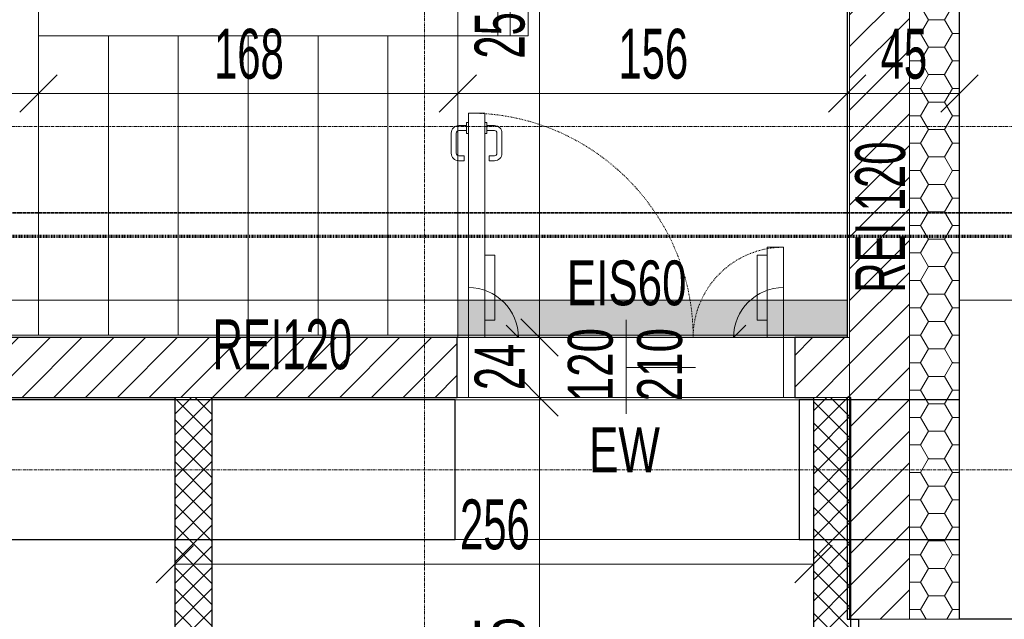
# Model space of a CAD drawing. Header units: millimetres. Extents: x -57334 to 14098, y -25409 to 16656.
# Tile 22 of 50: x -31455 to -27510, y 1776 to 4180. Entities that reach past the tile are written whole.
import ezdxf

# ---------------------------------------------------------------- set-up
doc = ezdxf.new("R2010")
doc.units = ezdxf.units.MM
for name, pattern in [('__FK_przerywana', [3.2004, 1.6002, -1.6002]), ('Kreska', [6.35, 3.175, -3.175]), ('Linia siatki', [22.225, 12.7, -3.175, 3.175, -3.175]), ('Ponad', [3.96875, 2.38125, -1.5875])]:
    doc.linetypes.add(name, pattern=pattern)
for name, color, linetype, lineweight in [('A-ANNO-DIMS', 7, 'Continuous', 5), ('A-ANNO-DIMS-100', 7, 'Continuous', 5), ('A-DETL-GENF', 7, 'Continuous', 5), ('A-DETL-MBND', 7, 'Continuous', 5), ('A-DOOR', 7, 'Continuous', 5), ('A-DOOR-FRAM', 7, 'Continuous', 18), ('A-DOOR-HDLN', 7, 'Kreska', 5), ('A-DOOR-IDEN', 7, 'Continuous', 5), ('A-FLOR', 7, 'Continuous', 5), ('A-FLOR-HRAL', 7, 'Continuous', 5), ('A-ROOF', 7, 'Continuous', 5), ('A-WALL', 7, 'Continuous', 5), ('A-WALL-IDEN', 7, 'Continuous', 5), ('A-WALL-PATT', 7, 'Continuous', 35), ('G-ANNO-SYMB', 7, 'Continuous', 5), ('S-GRID', 7, 'Continuous', 5), ('S-STRS', 7, 'Continuous', 5)]:
    doc.layers.add(name, color=color, linetype=linetype, lineweight=lineweight)
doc.layers.add('A-DETL', color=7, linetype='Continuous', lineweight=5, true_color=0x00a600)
doc.styles.add('Arial_5', font='arial.ttf', dxfattribs={"width": 0.6, "height": 200})
doc.styles.add('Arial_6', font='arial.ttf', dxfattribs={"width": 0.7, "height": 180})
doc.dimstyles.new('standard_wielkość_otworów', dxfattribs={"dimscale": 304.8, "dimtxt": 204.05188, "dimasz": 0.492126, "dimexe": 0.328084, "dimexo": 0.0625, "dimgap": 0, "dimtad": 1, "dimdec": 0, "dimlfac": 0.1, "dimzin": 0, "dimdsep": 46, "dimtxsty": 'Arial_5', "dimblk1": 'OBLIQUE', "dimblk2": 'OBLIQUE', "dimsah": 1, "dimcen": 0.09, "dimazin": 0, "dimtfac": 1, "dimtdec": 4, "dimtix": 1, "dimtmove": 0, "dimatfit": 3, "dimfxl": 0.328084, "dimfxlon": 1, "dimtvp": 1, "dimtolj": 1, "dimtzin": 0, "dimarcsym": 2})
pattern_1 = [(45, (0, 0), (-63.6396, 63.6396), [])]
pattern_2 = [(45, (0, 0), (-42.42641, 42.42641), []), (135, (0, 0), (-42.42641, -42.42641), [])]

# ---------------------------------------------------------------- blocks, each defined once
blk = doc.blocks.new('Typ poręczy górnej - Górna poręcz_wewnętrzny_-1799815-RZUT PIĘTRA II')
at = {"layer": 'A-FLOR-HRAL', "color": 252, "true_color": 0x838383}
for p, q in [((-29539, 4141), (-29539, 4215.6)), ((-29489, 4215.6), (-29489, 4141)), ((-29539, 4115.6), (-29539, 4141)), ((-29489, 4141), (-29489, 4115.6))]:
    blk.add_line(p, q, dxfattribs=at)
blk = doc.blocks.new('Typ poręczy górnej - Górna poręcz_wewnętrzny_-V7-RZUT PIĘTRA II')
at = {"layer": 'A-FLOR-HRAL', "color": 252, "true_color": 0x838383}
for p, q in [((-29539, 4215.6), (-29539, 4115.6)), ((-29489, 4215.6), (-29489, 4115.6))]:
    blk.add_line(p, q, dxfattribs=at)
blk = doc.blocks.new('ARC_DOOR_DOUBLE - ARC_DOOR_DOUBLE_120 x 210_EIS60-V8-RZUT PIĘTRA II')
at = {"layer": 'A-DETL-GENF'}
for p, q in [((-566, 450), (-526, 450)), ((-526, 450), (-526, 190)), ((566, 450), (526, 450)), ((526, 450), (526, 190)), ((-566, 190), (-526, 190)), ((-431, 120), (-480.5, 169.5)), ((431, 120), (480.5, 169.5)), ((566, 190), (526, 190))]:
    blk.add_line(p, q, dxfattribs=at)
for centre, start, end in [((-631, 120), 360, 90), ((631, 120), 90, 180)]:
    blk.add_arc(centre, 200, start, end, dxfattribs=at)
at = {"layer": 'A-DOOR'}
for p, q in [((-631, 1020), (-566, 1020)), ((-631, 1020), (-631, 120)), ((-566, 1020), (-566, 120)), ((-639, 970), (-670, 970)), ((-639, 950), (-670, 950)), ((-639, 982.5), (-631, 982.5)), ((-639, 937.5), (-639, 982.5)), ((-558, 982.5), (-566, 982.5)), ((-558, 937.5), (-558, 982.5)), ((-558, 970), (-527, 970)), ((-558, 950), (-527, 950)), ((-700, 858.6), (-700, 940)), ((-680, 858.6), (-680, 940)), ((-631, 937.5), (-639, 937.5)), ((-566, 937.5), (-558, 937.5)), ((-517, 858.6), (-517, 940)), ((-497, 858.6), (-497, 940)), ((-649, 848.6), (-670, 848.6)), ((-649, 828.6), (-670, 828.6)), ((-649, 828.6), (-649, 848.6)), ((-548, 828.6), (-548, 848.6)), ((-548, 848.6), (-527, 848.6)), ((-548, 828.6), (-527, 828.6)), ((631, 482), (566, 482)), ((566, 482), (566, 120)), ((631, 482), (631, 120)), ((-566, 120), (-631, 120)), ((566, 120), (631, 120))]:
    blk.add_line(p, q, dxfattribs=at)
for centre, radius, start, end in [((-670, 940), 30, 90, 180), ((-670, 940), 10, 90, 180), ((-527, 940), 30, 0, 90), ((-527, 940), 10, 0, 90), ((-670, 858.6), 30, 180, 270), ((-670, 858.6), 10, 180, 270), ((-527, 858.6), 30, 270, 0), ((-527, 858.6), 10, 270, 0)]:
    blk.add_arc(centre, radius, start, end, dxfattribs=at)
at = {"layer": 'A-DOOR-FRAM'}
for p, q in [((-631, 120), (-676, 120)), ((-676, 120), (-676, -120)), ((-631, -120), (-631, 120)), ((676, 120), (631, 120)), ((631, 120), (631, -120)), ((676, -120), (676, 120)), ((-676, -120), (-631, -120)), ((631, -120), (676, -120))]:
    blk.add_line(p, q, dxfattribs=at)
at = {"layer": 'A-DOOR-HDLN'}
for centre, radius, start, end in [((-631, 120), 900, 360, 90), ((631, 120), 362, 90, 180)]:
    blk.add_arc(centre, radius, start, end, dxfattribs=at)
blk = doc.blocks.new('ARC_DOOR TAG - ARC_DOOR_TAG_PB-1794621-RZUT PIĘTRA II')
at = {"layer": 'A-DOOR-IDEN'}
blk.add_line((0, -1.939), (0, 1.834), dxfattribs=at)
blk = doc.blocks.new('DIMBLOCK184-RZUT PIĘTRA II')
at = {"layer": 'A-ANNO-DIMS-100', "color": 250, "true_color": 0x303030, "transparency": 16777216}
for p, q in [((-29372.2, 5415.2), (-29447.2, 5490.2)), ((-29372.2, 5415.2), (-29472.2, 5415.2)), ((-29372.2, 5415.2), (-29372.2, 2905.6)), ((-29372.2, 5415.2), (-29297.2, 5340.2)), ((-29372.2, 5415.2), (-29272.2, 5415.2)), ((-29372.2, 2905.6), (-29447.2, 2980.6)), ((-29372.2, 2905.6), (-29472.2, 2905.6)), ((-29372.2, 2905.6), (-29297.2, 2830.6)), ((-29372.2, 2905.6), (-29272.2, 2905.6))]:
    blk.add_line(p, q, dxfattribs=at)
at = {"layer": 'A-ANNO-DIMS-100', "color": 0, "transparency": 16777216, "insert": (-29631.9, 4023.8), "char_height": 200, "width": 327.739, "attachment_point": 1, "rotation": 90, "line_spacing_factor": 0.941778, "style": 'Arial_5'}
blk.add_mtext('251', dxfattribs=at)
blk = doc.blocks.new('_Oblique')
at = {"color": 0, "linetype": 'ByBlock', "lineweight": -2}
blk.add_line((-0.5, -0.5), (0.5, 0.5), dxfattribs=at)
blk = doc.blocks.new('DIMBLOCK185-RZUT PIĘTRA II')
at = {"layer": 'A-ANNO-DIMS-100', "color": 250, "true_color": 0x303030, "transparency": 16777216}
for p, q in [((-29372.2, 2905.6), (-29447.2, 2980.6)), ((-29372.2, 2905.6), (-29472.2, 2905.6)), ((-29372.2, 2905.6), (-29372.2, 2665.6)), ((-29372.2, 2905.6), (-29297.2, 2830.6)), ((-29372.2, 2905.6), (-29272.2, 2905.6)), ((-29372.2, 2665.6), (-29447.2, 2740.6)), ((-29372.2, 2665.6), (-29472.2, 2665.6)), ((-29372.2, 2665.6), (-29297.2, 2590.6)), ((-29372.2, 2665.6), (-29272.2, 2665.6))]:
    blk.add_line(p, q, dxfattribs=at)
at = {"layer": 'A-ANNO-DIMS-100', "color": 0, "transparency": 16777216, "insert": (-29631.9, 2694.6), "char_height": 200, "width": 218.492, "attachment_point": 1, "rotation": 90, "line_spacing_factor": 0.941778, "style": 'Arial_5'}
blk.add_mtext('24', dxfattribs=at)
blk = doc.blocks.new('DIMBLOCK186-RZUT PIĘTRA II')
at = {"layer": 'A-ANNO-DIMS-100', "color": 250, "true_color": 0x303030, "transparency": 16777216}
for p, q in [((-29372.2, 2665.6), (-29447.2, 2740.6)), ((-29372.2, 2665.6), (-29472.2, 2665.6)), ((-29372.2, 2665.6), (-29372.2, 615.6)), ((-29372.2, 2665.6), (-29297.2, 2590.6)), ((-29372.2, 2665.6), (-29272.2, 2665.6)), ((-29372.2, 615.6), (-29447.2, 690.6)), ((-29372.2, 615.6), (-29472.2, 615.6)), ((-29372.2, 615.6), (-29297.2, 540.6)), ((-29372.2, 615.6), (-29272.2, 615.6))]:
    blk.add_line(p, q, dxfattribs=at)
at = {"layer": 'A-ANNO-DIMS-100', "color": 0, "transparency": 16777216, "insert": (-29631.9, 1504), "char_height": 200, "width": 327.739, "attachment_point": 1, "rotation": 90, "line_spacing_factor": 0.941778, "style": 'Arial_5'}
blk.add_mtext('205', dxfattribs=at)
blk = doc.blocks.new('DIMBLOCK190-RZUT PIĘTRA II')
at = {"layer": 'A-ANNO-DIMS-100', "color": 250, "true_color": 0x303030, "transparency": 16777216}
for p, q in [((-32899.4, 3883.8), (-32899.4, 3983.8)), ((-32899.4, 3883.8), (-32824.4, 3958.8)), ((-31379.4, 3883.8), (-31379.4, 3983.8)), ((-31379.4, 3883.8), (-31304.4, 3958.8)), ((-32899.4, 3883.8), (-32974.4, 3808.8)), ((-32899.4, 3883.8), (-31379.4, 3883.8)), ((-32899.4, 3883.8), (-32899.4, 3783.8)), ((-31379.4, 3883.8), (-31454.4, 3808.8)), ((-31379.4, 3883.8), (-31379.4, 3783.8))]:
    blk.add_line(p, q, dxfattribs=at)
at = {"layer": 'A-ANNO-DIMS-100', "color": 0, "transparency": 16777216, "insert": (-32276, 4143.4), "char_height": 200, "width": 327.739, "attachment_point": 1, "line_spacing_factor": 0.941778, "style": 'Arial_5'}
blk.add_mtext('152', dxfattribs=at)
blk = doc.blocks.new('DIMBLOCK191-RZUT PIĘTRA II')
at = {"layer": 'A-ANNO-DIMS-100', "color": 250, "true_color": 0x303030, "transparency": 16777216}
for p, q in [((-31379.4, 3883.8), (-31379.4, 3983.8)), ((-31379.4, 3883.8), (-31304.4, 3958.8)), ((-29699.4, 3883.8), (-29699.4, 3983.8)), ((-29699.4, 3883.8), (-29624.4, 3958.8)), ((-31379.4, 3883.8), (-31454.4, 3808.8)), ((-31379.4, 3883.8), (-29699.4, 3883.8)), ((-31379.4, 3883.8), (-31379.4, 3783.8)), ((-29699.4, 3883.8), (-29774.4, 3808.8)), ((-29699.4, 3883.8), (-29699.4, 3783.8))]:
    blk.add_line(p, q, dxfattribs=at)
at = {"layer": 'A-ANNO-DIMS-100', "color": 0, "transparency": 16777216, "insert": (-30676, 4143.4), "char_height": 200, "width": 327.739, "attachment_point": 1, "line_spacing_factor": 0.941778, "style": 'Arial_5'}
blk.add_mtext('168', dxfattribs=at)
blk = doc.blocks.new('DIMBLOCK192-RZUT PIĘTRA II')
at = {"layer": 'A-ANNO-DIMS-100', "color": 250, "true_color": 0x303030, "transparency": 16777216}
for p, q in [((-29699.4, 3883.8), (-29699.4, 3983.8)), ((-29699.4, 3883.8), (-29624.4, 3958.8)), ((-28139.4, 3883.8), (-28139.4, 3983.8)), ((-28139.4, 3883.8), (-28064.4, 3958.8)), ((-29699.4, 3883.8), (-29774.4, 3808.8)), ((-29699.4, 3883.8), (-28139.4, 3883.8)), ((-29699.4, 3883.8), (-29699.4, 3783.8)), ((-28139.4, 3883.8), (-28214.4, 3808.8)), ((-28139.4, 3883.8), (-28139.4, 3783.8))]:
    blk.add_line(p, q, dxfattribs=at)
at = {"layer": 'A-ANNO-DIMS-100', "color": 0, "transparency": 16777216, "insert": (-29056, 4143.4), "char_height": 200, "width": 327.739, "attachment_point": 1, "line_spacing_factor": 0.941778, "style": 'Arial_5'}
blk.add_mtext('156', dxfattribs=at)
blk = doc.blocks.new('DIMBLOCK193-RZUT PIĘTRA II')
at = {"layer": 'A-ANNO-DIMS-100', "color": 250, "true_color": 0x303030, "transparency": 16777216}
for p, q in [((-28139.4, 3883.8), (-28139.4, 3983.8)), ((-28139.4, 3883.8), (-28064.4, 3958.8)), ((-27689.4, 3883.8), (-27689.4, 3983.8)), ((-27689.4, 3883.8), (-27614.4, 3958.8)), ((-28139.4, 3883.8), (-28214.4, 3808.8)), ((-28139.4, 3883.8), (-27689.4, 3883.8)), ((-28139.4, 3883.8), (-28139.4, 3783.8)), ((-27689.4, 3883.8), (-27764.4, 3808.8)), ((-27689.4, 3883.8), (-27689.4, 3783.8))]:
    blk.add_line(p, q, dxfattribs=at)
at = {"layer": 'A-ANNO-DIMS-100', "color": 0, "transparency": 16777216, "insert": (-28005.5, 4143.4), "char_height": 200, "width": 218.492, "attachment_point": 1, "line_spacing_factor": 0.941778, "style": 'Arial_5'}
blk.add_mtext('45', dxfattribs=at)
blk = doc.blocks.new('DIMBLOCK194-RZUT PIĘTRA II')
at = {"layer": 'A-ANNO-DIMS-100', "color": 250, "true_color": 0x303030, "transparency": 16777216}
for p, q in [((-30833.4, 1996.6), (-30833.4, 2096.6)), ((-28274.4, 1996.6), (-28274.4, 2096.6)), ((-30833.4, 1996.6), (-30758.4, 2071.6)), ((-28274.4, 1996.6), (-28199.4, 2071.6)), ((-30833.4, 1996.6), (-30908.4, 1921.6)), ((-30833.4, 1996.6), (-28274.4, 1996.6)), ((-30833.4, 1996.6), (-30833.4, 1896.6)), ((-28274.4, 1996.6), (-28349.4, 1921.6)), ((-28274.4, 1996.6), (-28274.4, 1896.6))]:
    blk.add_line(p, q, dxfattribs=at)
at = {"layer": 'A-ANNO-DIMS-100', "color": 0, "transparency": 16777216, "insert": (-29690.5, 2256.3), "char_height": 200, "width": 327.739, "attachment_point": 1, "line_spacing_factor": 0.941778, "style": 'Arial_5'}
blk.add_mtext('256', dxfattribs=at)

msp = doc.modelspace()

# ---------------------------------------------------------------- hatches: boundary and pattern name
at = {"layer": 'A-DETL-MBND', "true_color": 0xfefefe}
msp.add_hatch(color=7, dxfattribs=at).paths.add_polyline_path([(-29699.4, 2905.6), (-28139.4, 2905.6), (-28139.4, 2915.6), (-29699.4, 2915.6)])
at = {"layer": 'A-WALL-PATT', "lineweight": 5}
h = msp.add_hatch(dxfattribs=at)
h.set_pattern_fill('FP_3', color=256, style=0, pattern_type=2)
h.set_pattern_definition([(0, (0, 0), (95.25, 54.993), [63.5, -127]), (120, (0, 0), (-95.25034, 54.99242), [63.5, -127]), (60, (0, 0), (-0.00034, 109.98542), [0, -127, 63.5, 0])])
h.paths.add_polyline_path([(-27843.4, 1775.6), (-27689.4, 1775.6), (-27689.4, 5665.2), (-27889.4, 5665.2), (-27889.4, 1775.6)])
at = {"layer": 'A-WALL-PATT', "lineweight": 5, "true_color": 0x787878}
h = msp.add_hatch(dxfattribs=at)
h.set_pattern_fill('FP_4', color=8, style=0, pattern_type=2)
h.set_pattern_definition(pattern_1)
h.paths.add_polyline_path([(-28129.4, 1775.6), (-27889.4, 1775.6), (-27889.4, 5425.2), (-28129.4, 5425.2), (-28129.4, 2240.1)])
at = {"layer": 'A-WALL-PATT', "lineweight": 5}
h = msp.add_hatch(dxfattribs=at)
h.set_pattern_fill('FP_4', color=256, style=0, pattern_type=2)
h.set_pattern_definition(pattern_1)
h.paths.add_polyline_path([(-28349.4, 2665.6), (-28129.4, 2665.6), (-28129.4, 2905.6), (-28349.4, 2905.6), (-28349.4, 2837.5)])
h.paths.add_polyline_path([(-29701.4, 2665.6), (-29701.4, 2905.6), (-32909.4, 2905.6), (-32909.4, 2665.6), (-30683.4, 2665.6)])
at = {"layer": 'A-WALL-PATT', "lineweight": 5, "true_color": 0x008000}
h = msp.add_hatch(dxfattribs=at)
h.set_pattern_fill('FP_5', color=96, style=0, pattern_type=2)
h.set_pattern_definition(pattern_2)
h.paths.add_polyline_path([(-30683.4, -334.4), (-30683.4, 2665.6), (-30833.4, 2665.6), (-30833.4, -334.4)])
h = msp.add_hatch(dxfattribs=at)
h.set_pattern_fill('FP_5', color=96, style=0, pattern_type=2)
h.set_pattern_definition(pattern_2)
h.paths.add_polyline_path([(-28274.4, 465.6), (-28124.4, 465.6), (-28124.4, 2665.6), (-28274.4, 2665.6), (-28274.4, 615.6)])
at = {"layer": 'S-STRS', "true_color": 0xfefefe}
msp.add_hatch(color=7, dxfattribs=at).paths.add_polyline_path([(-28139.4, 2915.6), (-28139.4, 3055.6), (-29699.4, 3055.6), (-29699.4, 2915.6), (-29052.7, 2915.6)])

# ---------------------------------------------------------------- linework, layer by layer
at = {"layer": 'A-DETL', "color": 6, "linetype": '__FK_przerywana', "lineweight": 35, "true_color": 0xff00ff}
msp.add_line((-25443.4, 3405.6), (-36113.4, 3405.6), dxfattribs=at)
at = {"layer": 'A-DOOR-IDEN'}
msp.add_line((-29025.4, 2785.6), (-28747.4, 2785.6), dxfattribs=at)
at = {"layer": 'A-FLOR', "color": 252, "true_color": 0x838383}
for p, q in [((-29699.4, 2905.6), (-29699.4, 5415.2)), ((-32899.4, 3055.6), (-28139.4, 3055.6))]:
    msp.add_line(p, q, dxfattribs=at)
at = {"layer": 'A-ROOF'}
msp.add_line((-4293.4, 3055.6), (-27689.4, 3055.6), dxfattribs=at)
at = {"layer": 'A-WALL', "lineweight": 25}
for p, q in [((-27689.4, 1775.6), (-27689.4, 5865.2)), ((-28139.4, 5415.2), (-28139.4, 2905.6)), ((-29701.4, 2905.6), (-32899.4, 2905.6)), ((-29701.4, 2665.6), (-29701.4, 2905.6)), ((-28139.4, 2905.6), (-28349.4, 2905.6)), ((-28349.4, 2905.6), (-28349.4, 2665.6)), ((-32899.4, 2665.6), (-30833.4, 2665.6)), ((-29710.4, 2655.6), (-32899.4, 2655.6)), ((-30833.4, 2665.6), (-30833.4, -334.4)), ((-30683.4, 2665.6), (-29701.4, 2665.6)), ((-30683.4, -184.4), (-30683.4, 2665.6)), ((-29710.4, 2095.6), (-29710.4, 2655.6)), ((-28349.4, 2665.6), (-28274.4, 2665.6)), ((-27689.4, 2655.6), (-28331.7, 2655.6)), ((-28331.7, 2655.6), (-28331.7, 2095.6)), ((-28274.4, 2665.6), (-28274.4, 615.6)), ((-28139.4, 2665.6), (-28139.4, 1775.6)), ((-28124.4, 2665.6), (-28139.4, 2665.6)), ((-28124.4, 465.6), (-28124.4, 2665.6)), ((-32899.4, 2095.6), (-29710.4, 2095.6)), ((-28331.7, 2095.6), (-27689.4, 2095.6)), ((-28139.4, 1775.6), (-28093.4, 1775.6)), ((-28093.4, 1775.6), (-28093.4, 465.6)), ((-26693.4, 1775.6), (-27689.4, 1775.6))]:
    msp.add_line(p, q, dxfattribs=at)
at = {"layer": 'A-WALL'}
for p, q in [((-27889.4, 1775.6), (-27889.4, 5665.2)), ((-28129.4, 1775.6), (-28129.4, 5425.2)), ((-29701.4, 2905.6), (-28129.4, 2905.6)), ((-30683.4, 2665.6), (-30833.4, 2665.6)), ((-28394.4, 2665.6), (-29656.4, 2665.6)), ((-28139.4, 2665.6), (-28274.4, 2665.6)), ((-28093.4, 1775.6), (-27689.4, 1775.6))]:
    msp.add_line(p, q, dxfattribs=at)
at = {"layer": 'A-WALL', "color": 252, "true_color": 0x838383}
for p, q in [((-29710.4, 2655.6), (-28331.7, 2655.6)), ((-28331.7, 2095.6), (-29710.4, 2095.6))]:
    msp.add_line(p, q, dxfattribs=at)
at = {"layer": 'G-ANNO-SYMB', "linetype": 'Kreska', "lineweight": 70}
msp.add_line((-52417.6, 3311.8), (-684.7, 3311.8), dxfattribs=at)
at = {"layer": 'S-GRID', "linetype": 'Linia siatki'}
for p, q in [((-29833.4, 10521.6), (-29833.4, -21375.5)), ((-55866.7, 3751.6), (559.4, 3751.6)), ((-55866.7, 2375.6), (559.4, 2375.6))]:
    msp.add_line(p, q, dxfattribs=at)
at = {"layer": 'S-STRS', "color": 252, "true_color": 0x838383}
for p, q in [((-29418, 5415.2), (-29418, 4115.6)), ((-29539.4, 4215.6), (-29539.4, 4115.6)), ((-29418, 4115.6), (-29699.4, 4115.6)), ((-29699.4, 3055.6), (-29699.4, 4115.6)), ((-31379.4, 2915.6), (-31379.4, 3055.6)), ((-31099.4, 2915.6), (-31099.4, 3055.6)), ((-30819.4, 2915.6), (-30819.4, 3055.6)), ((-30539.4, 2915.6), (-30539.4, 3055.6)), ((-30259.4, 2915.6), (-30259.4, 3055.6)), ((-29979.4, 2915.6), (-29979.4, 3055.6)), ((-32899.4, 2915.6), (-31379.4, 2915.6)), ((-31099.4, 2915.6), (-31379.4, 2915.6)), ((-30819.4, 2915.6), (-31099.4, 2915.6)), ((-30539.4, 2915.6), (-30819.4, 2915.6)), ((-30259.4, 2915.6), (-30539.4, 2915.6)), ((-29979.4, 2915.6), (-30259.4, 2915.6)), ((-29699.4, 2915.6), (-29979.4, 2915.6))]:
    msp.add_line(p, q, dxfattribs=at)
at = {"layer": 'S-STRS'}
for p, q in [((-31379.4, 4115.6), (-31379.4, 4215.2)), ((-31379.4, 3055.6), (-31379.4, 4115.6)), ((-31099.4, 4115.6), (-31379.4, 4115.6)), ((-30819.4, 4115.6), (-31099.4, 4115.6)), ((-31099.4, 3055.6), (-31099.4, 4115.6)), ((-30539.4, 4115.6), (-30819.4, 4115.6)), ((-30819.4, 3055.6), (-30819.4, 4115.6)), ((-30259.4, 4115.6), (-30539.4, 4115.6)), ((-30539.4, 3055.6), (-30539.4, 4115.6)), ((-29979.4, 4115.6), (-30259.4, 4115.6)), ((-30259.4, 3055.6), (-30259.4, 4115.6)), ((-29699.4, 4115.6), (-29979.4, 4115.6)), ((-29979.4, 3055.6), (-29979.4, 4115.6))]:
    msp.add_line(p, q, dxfattribs=at)
at = {"layer": 'S-STRS', "linetype": 'Ponad'}
for p, q in [((-31379.4, 3055.6), (-31379.4, 4115.6)), ((-31099.4, 3055.6), (-31099.4, 4115.6)), ((-30819.4, 3055.6), (-30819.4, 4115.6)), ((-30539.4, 3055.6), (-30539.4, 4115.6)), ((-30259.4, 3055.6), (-30259.4, 4115.6)), ((-29979.4, 3055.6), (-29979.4, 4115.6))]:
    msp.add_line(p, q, dxfattribs=at)
at = {"layer": 'S-STRS', "color": 252, "linetype": 'Ponad', "true_color": 0x838383}
for p, q in [((-29699.4, 3055.6), (-29699.4, 4115.6)), ((-31379.4, 2915.6), (-31379.4, 3055.6)), ((-31099.4, 2915.6), (-31099.4, 3055.6)), ((-30819.4, 2915.6), (-30819.4, 3055.6)), ((-30539.4, 2915.6), (-30539.4, 3055.6)), ((-30259.4, 2915.6), (-30259.4, 3055.6)), ((-29979.4, 2915.6), (-29979.4, 3055.6))]:
    msp.add_line(p, q, dxfattribs=at)
at = {"layer": 'S-STRS', "color": 9, "true_color": 0xc2c2c2}
for p, q in [((-29699.4, 2915.6), (-29699.4, 3055.6)), ((-29699.4, 2915.6), (-29418, 2915.6)), ((-29418, 2915.6), (-28139.4, 2915.6))]:
    msp.add_line(p, q, dxfattribs=at)
at = {"layer": 'S-STRS', "color": 9, "linetype": 'Ponad', "true_color": 0xc2c2c2}
msp.add_line((-29699.4, 2915.6), (-29699.4, 3055.6), dxfattribs=at)

# ---------------------------------------------------------------- block references
at = {"layer": 'A-DETL-GENF'}
msp.add_blockref('ARC_DOOR_DOUBLE - ARC_DOOR_DOUBLE_120 x 210_EIS60-V8-RZUT PIĘTRA II', (-29025.4, 2785.6), dxfattribs=at)
at = {"layer": 'A-DOOR-IDEN', "xscale": 99.99999999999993, "yscale": 99.99999999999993, "zscale": 99.99999999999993}
msp.add_blockref('ARC_DOOR TAG - ARC_DOOR_TAG_PB-1794621-RZUT PIĘTRA II', (-29025.4, 2793.3), dxfattribs=at)
at = {"layer": 'A-FLOR-HRAL', "color": 252, "true_color": 0x838383}
for name in ['Typ poręczy górnej - Górna poręcz_wewnętrzny_-1799815-RZUT PIĘTRA II', 'Typ poręczy górnej - Górna poręcz_wewnętrzny_-V7-RZUT PIĘTRA II']:
    msp.add_blockref(name, (0, 0), dxfattribs=at)

# ---------------------------------------------------------------- texts
at = {"layer": 'A-DOOR-IDEN', "color": 1, "true_color": 0xff0000, "char_height": 180, "attachment_point": 1, "style": 'Arial_6'}
for s, insert, width in [('EIS60', (-29262.3, 3214.6), 566.793), ('EW', (-29173.2, 2544.8), 353.544)]:
    msp.add_mtext(s, dxfattribs=dict(at, insert=insert, width=width))
at = {"layer": 'A-DOOR-IDEN', "char_height": 180, "width": 353.544, "attachment_point": 1, "rotation": 90, "style": 'Arial_6'}
for s, insert in [('120', (-29258.5, 2650)), ('210', (-28980.7, 2650))]:
    msp.add_mtext(s, dxfattribs=dict(at, insert=insert))
at = {"layer": 'A-WALL-IDEN', "color": 1, "true_color": 0xff0000, "insert": (-28107.2, 3085.6), "char_height": 200, "width": 750.379, "attachment_point": 1, "rotation": 90, "style": 'Arial_5'}
msp.add_mtext('REI 120', dxfattribs=at)
at = {"layer": 'A-WALL-IDEN', "color": 1, "true_color": 0xff0000, "insert": (-30682, 2978.4), "char_height": 200, "width": 692.658, "attachment_point": 1, "style": 'Arial_5'}
msp.add_mtext('REI120', dxfattribs=at)

# ---------------------------------------------------------------- dimensions: what is measured, and where the dimension line sits
at = {"layer": 'A-ANNO-DIMS', "color": 250, "true_color": 0x303030}
for base, p1, p2, override, picture, middle in [((-29372.2, 2905.6), (-29272.2, 5415.2), (-29272.2, 2905.6), {"dimpost": '<>', "dimfxl": 2509.6}, 'DIMBLOCK184-RZUT PIĘTRA II', (-29474.3, 4160.4)), ((-29372.2, 2665.6), (-29272.2, 2905.6), (-29272.2, 2665.6), {"dimpost": '<>', "dimfxl": 240}, 'DIMBLOCK185-RZUT PIĘTRA II', (-29472.6, 2785.6)), ((-29372.2, 615.6), (-29272.2, 2665.6), (-29272.2, 615.6), {"dimpost": '<>', "dimfxl": 2050}, 'DIMBLOCK186-RZUT PIĘTRA II', (-29474.3, 1640.6))]:
    dim = msp.add_linear_dim(base=base, p1=p1, p2=p2, angle=90, dimstyle='standard_wielkość_otworów', override=override, dxfattribs=at)
    dim.commit()
    dim.dimension.update_dxf_attribs({"geometry": picture, "text_midpoint": middle})
for base, p1, p2, override, picture, middle in [((-31379.4, 3883.8), (-32899.4, 3983.8), (-31379.4, 3983.8), {"dimpost": '<>', "dimfxl": 1520}, 'DIMBLOCK190-RZUT PIĘTRA II', (-32139.4, 3985.9)), ((-29699.4, 3883.8), (-31379.4, 3983.8), (-29699.4, 3983.8), {"dimpost": '<>', "dimfxl": 1680}, 'DIMBLOCK191-RZUT PIĘTRA II', (-30539.4, 3985.9)), ((-28139.4, 3883.8), (-29699.4, 3983.8), (-28139.4, 3983.8), {"dimpost": '<>', "dimfxl": 1560}, 'DIMBLOCK192-RZUT PIĘTRA II', (-28919.4, 3985.9)), ((-27689.4, 3883.8), (-28139.4, 3983.8), (-27689.4, 3983.8), {"dimpost": '<>', "dimfxl": 450}, 'DIMBLOCK193-RZUT PIĘTRA II', (-27914.4, 3985.5)), ((-28274.4, 1996.6), (-30833.4, 2096.6), (-28274.4, 2096.6), {"dimpost": '<>', "dimfxl": 2559}, 'DIMBLOCK194-RZUT PIĘTRA II', (-29553.9, 2098.8))]:
    dim = msp.add_linear_dim(base=base, p1=p1, p2=p2, dimstyle='standard_wielkość_otworów', override=override, dxfattribs=at)
    dim.commit()
    dim.dimension.update_dxf_attribs({"geometry": picture, "text_midpoint": middle})

doc.saveas('drawing.dxf')
